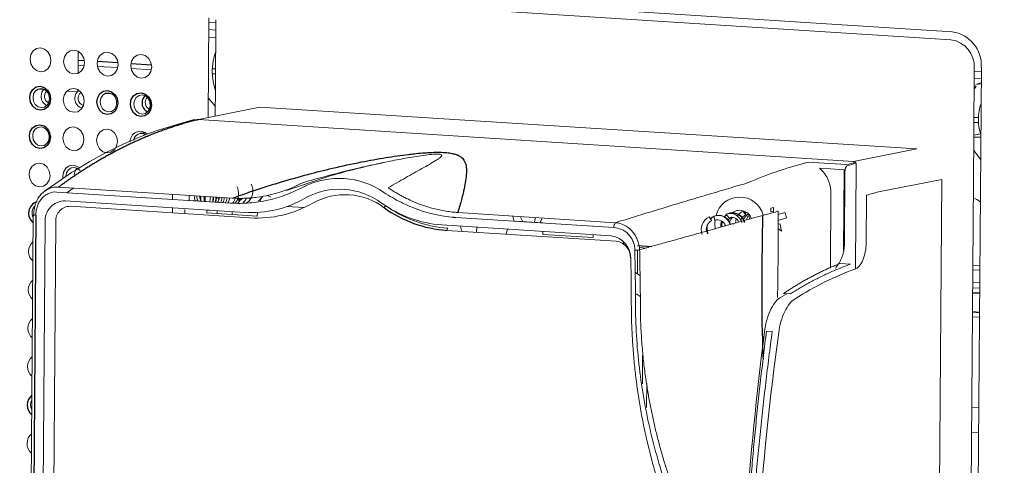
# Model space of a CAD drawing. Header units: millimetres. Extents: x -1472 to 1442, y -78 to 2620.
# Tile 74 of 102: x 598 to 700, y 970 to 1017. Entities that reach past the tile are written whole.
import ezdxf

# ---------------------------------------------------------------- set-up
doc = ezdxf.new("R2010")
doc.units = ezdxf.units.MM

msp = doc.modelspace()

# ---------------------------------------------------------------- linework, layer by layer
at = {"color": 144, "linetype": 'Continuous', "lineweight": 18}
for p, q in [((620.66, 1019.99), (694.72, 1015.26)), ((694.59, 1014.43), (620.77, 1019.14)), ((617.5, 1006.36), (617.58, 1016.7)), ((618.31, 1016.17), (617.58, 1016.22)), ((618.31, 1016.51), (618.26, 1009.55)), ((617.56, 1014.7), (618.3, 1014.65)), ((617.57, 1015.49), (618.31, 1015.44)), ((604, 1010.96), (604.02, 1013.24)), ((604.01, 1011.8), (604.64, 1011.76)), ((606.02, 1011.67), (608.13, 1011.54)), ((697.74, 1011.58), (696.84, 889.23)), ((609.5, 1011.45), (611.61, 1011.31)), ((617.93, 1010.91), (618.27, 1010.89)), ((696.95, 1004.53), (697, 1011.49)), ((697.74, 1011.1), (697, 1011.15)), ((618.26, 1009.55), (618.26, 1009.55)), ((696.99, 1009.63), (697.21, 1009.62)), ((697.21, 1009.62), (696.99, 1009.31)), ((697, 1010.42), (697.73, 1010.38)), ((697.73, 1009.86), (697.17, 1009.79)), ((599.83, 1009.31), (600.46, 1009.27)), ((602.84, 1009.11), (603.94, 1009.04)), ((603.99, 1009.09), (603.99, 1009.26)), ((606.8, 1008.86), (607.54, 1008.81)), ((618.26, 1009.47), (618.24, 1006.51)), ((622.87, 1007.46), (616.5, 1006.15)), ((618.25, 1007.53), (617.52, 1008.42)), ((691.05, 1003.11), (622.87, 1007.46)), ((684.47, 1001.81), (616.5, 1006.15)), ((696.96, 1005.87), (697.44, 1005.84)), ((696.1, 889.45), (696.95, 1004.45)), ((697.69, 1004.69), (696.95, 1004.53)), ((696.95, 1004.53), (696.95, 1004.53)), ((684.47, 1001.81), (691.05, 1003.11)), ((684.46, 1001.68), (684.46, 1001.56)), ((684.67, 1001.62), (684.67, 1001.73)), ((684.75, 1001.65), (684.67, 990.68)), ((683.52, 1000.95), (683.45, 992.54)), ((683.53, 993.34), (683.59, 1000.8)), ((693.64, 999.96), (687.08, 998.66)), ((692.91, 901.01), (693.64, 999.96)), ((619.83, 997.5), (601.8, 998.65)), ((601.99, 999.16), (620.02, 998.01)), ((613.82, 998.41), (613.82, 997.88)), ((615.53, 998.3), (615.52, 997.77)), ((622.13, 998.66), (622.11, 998.7)), ((623.68, 998.3), (624.01, 998.11)), ((682.07, 990.77), (682.13, 998.52)), ((683.57, 998.74), (683.5, 998.73)), ((685.82, 998.32), (685.78, 993.31)), ((602.66, 997.73), (621.3, 996.54)), ((615.96, 997.76), (617.38, 997.67)), ((617.17, 997.69), (617.09, 997.87)), ((617.38, 997.67), (617.38, 997.66)), ((618.61, 997.9), (618.65, 997.91)), ((618.63, 997.86), (618.61, 997.9)), ((620.7, 997.78), (620.56, 997.92)), ((620.76, 997.81), (620.62, 998.12)), ((620.91, 997.83), (620.8, 997.77)), ((621.12, 998.02), (620.91, 997.83)), ((621.79, 997.98), (621.88, 997.87)), ((599.36, 996.28), (598.75, 912.62)), ((599.42, 996.25), (599.42, 996.3)), ((621.84, 995.98), (603.19, 997.17)), ((613.81, 997.02), (613.81, 996.49)), ((615.09, 996.82), (615.08, 996.41)), ((617.38, 996.79), (617.37, 996.48)), ((617.37, 996.48), (622.6, 996.15)), ((618.43, 996.73), (618.43, 996.41)), ((619.98, 996.63), (619.98, 996.31)), ((622.6, 996.15), (622.61, 996.53)), ((625.68, 997.14), (627.46, 997.03)), ((637.25, 996.41), (637.37, 996.4)), ((643.41, 996.52), (659.79, 995.47)), ((670.3, 996.23), (670.25, 996.22)), ((671.52, 995.98), (671.25, 996.37)), ((671.91, 996.42), (672.02, 996.49)), ((672.05, 996.5), (672.09, 996.51)), ((672.09, 996.49), (672.09, 996.51)), ((672.09, 996.36), (672.09, 996.48)), ((673.28, 996.29), (673.02, 996.67)), ((673.28, 996.29), (673.27, 996.6)), ((673.28, 996.29), (673.57, 996.34)), ((673.57, 996.34), (673.6, 996.34)), ((673.57, 996.34), (673.57, 996.34)), ((675.91, 996.98), (676.16, 997.03)), ((675.91, 996.98), (675.91, 996.58)), ((676.16, 996.62), (675.91, 996.58)), ((676.16, 996.62), (676.16, 997.03)), ((676.66, 996.33), (677.35, 996.53)), ((599.98, 914.01), (600.58, 995.51)), ((601.7, 995.57), (601.1, 914.06)), ((641.74, 995.24), (659.33, 994.12)), ((659.6, 994.96), (643.22, 996.01)), ((649.46, 995.63), (652.24, 995.45)), ((652.24, 995.45), (652.24, 995.43)), ((669.75, 995.68), (669.49, 996.07)), ((670.04, 995.73), (670.03, 996.16)), ((671.67, 995.27), (671.72, 995.28)), ((671.81, 996.03), (671.81, 996.04)), ((671.96, 995.32), (672.01, 995.33)), ((673.05, 995.68), (673.06, 995.72)), ((673.14, 995.52), (673.19, 995.53)), ((676.66, 995.71), (677.55, 995.96)), ((676.66, 995.31), (676.85, 995.34)), ((659.86, 993.55), (642.27, 994.67)), ((643.83, 994.57), (643.69, 995.11)), ((645.37, 995.01), (645.36, 994.48)), ((648.58, 994.8), (648.43, 994.28)), ((652.24, 994.57), (652.23, 994.26)), ((652.23, 994.26), (657.46, 993.92)), ((657.46, 993.92), (657.46, 994.23)), ((657.47, 995.1), (657.47, 995.12)), ((657.47, 995.12), (659.6, 994.98)), ((670.79, 995.12), (670.84, 995.13)), ((671.08, 995.17), (671.13, 995.18)), ((676.65, 994.84), (677.02, 994.59)), ((660.62, 993.26), (660.62, 993.51)), ((661, 992.97), (661.03, 992.97)), ((661, 992.97), (661.03, 992.97)), ((662.05, 990.16), (662.07, 992.64)), ((662.25, 992.89), (662.98, 992.84)), ((684.17, 991.17), (683.1, 991.24)), ((696.85, 991.03), (697.59, 990.98)), ((696.85, 990.57), (697.59, 990.53)), ((696.84, 989.27), (697.58, 989.22)), ((676.83, 987.68), (677.55, 988.11)), ((677.22, 988.13), (677.92, 988.08)), ((696.83, 988.22), (697.57, 988.18)), ((696.83, 988.13), (697.57, 988.09)), ((696.84, 988.71), (697.57, 988.67)), ((696.82, 986.25), (697.55, 986.2)), ((696.82, 986.16), (697.55, 986.12)), ((696.81, 985.71), (697.55, 985.66)), ((676.04, 984.19), (675.44, 984.22)), ((662.56, 978.78), (662.58, 981.75)), ((663, 976.32), (663.02, 978.81)), ((696.75, 976.33), (697.48, 976.29)), ((696.73, 973.76), (697.46, 973.71))]:
    msp.add_line(p, q, dxfattribs=at)
at = {"color": 7, "linetype": 'Continuous', "lineweight": 25}
for p, q in [((604.02, 1012.33), (604.66, 1012.29)), ((606.01, 1012.21), (608.14, 1012.07)), ((609.5, 1011.98), (611.63, 1011.85)), ((617.94, 1011.45), (618.28, 1011.42)), ((618.17, 1009.4), (618.26, 1009.39)), ((696.97, 1006.4), (697.43, 1006.37)), ((611, 1004.8), (610.48, 1004.73)), ((696.95, 1004.37), (697.69, 1004.33)), ((599.62, 996.23), (599, 912.58)), ((671.77, 996.48), (671.72, 996.48)), ((673.15, 996.48), (673.27, 996.59)), ((662.07, 993.1), (663.54, 993))]:
    msp.add_line(p, q, dxfattribs=at)
at = {"color": 144, "linetype": 'Continuous', "lineweight": 18, "flags": 128}
for points in [[(601.19, 1012.28), (601.1, 1011.81), (600.86, 1011.42), (600.51, 1011.18), (600.09, 1011.11), (599.68, 1011.23), (599.33, 1011.52), (599.1, 1011.94), (599.02, 1012.42), (599.1, 1012.89), (599.34, 1013.27), (599.69, 1013.52), (600.11, 1013.59), (600.53, 1013.47), (600.88, 1013.17), (601.11, 1012.76), (601.19, 1012.28)], [(604.67, 1012.06), (604.59, 1011.59), (604.35, 1011.2), (603.99, 1010.95), (603.58, 1010.89), (603.16, 1011.01), (602.81, 1011.3), (602.58, 1011.71), (602.5, 1012.19), (602.59, 1012.66), (602.83, 1013.05), (603.18, 1013.3), (603.6, 1013.36), (604.01, 1013.24), (604.36, 1012.95), (604.59, 1012.54), (604.67, 1012.06)], [(608.16, 1011.83), (608.07, 1011.36), (607.83, 1010.98), (607.48, 1010.73), (607.06, 1010.66), (606.65, 1010.78), (606.3, 1011.08), (606.07, 1011.49), (605.99, 1011.97), (606.07, 1012.44), (606.31, 1012.83), (606.67, 1013.07), (607.08, 1013.14), (607.5, 1013.02), (607.85, 1012.73), (608.08, 1012.31), (608.16, 1011.83)], [(611.65, 1011.61), (611.56, 1011.14), (611.32, 1010.75), (610.97, 1010.51), (610.55, 1010.44), (610.14, 1010.56), (609.79, 1010.85), (609.55, 1011.27), (609.47, 1011.75), (609.56, 1012.22), (609.8, 1012.61), (610.15, 1012.85), (610.57, 1012.92), (610.98, 1012.8), (611.33, 1012.51), (611.57, 1012.09), (611.65, 1011.61)], [(697.17, 1009.79), (697.57, 1009.94), (697.73, 1009.99)], [(600.8, 1009.06), (600.53, 1009.28), (600.2, 1009.38), (599.87, 1009.32), (599.58, 1009.13), (599.39, 1008.82), (599.33, 1008.44), (599.39, 1008.06), (599.57, 1007.73), (599.85, 1007.49), (600.19, 1007.4), (600.52, 1007.45), (600.8, 1007.65), (600.99, 1007.96), (600.99, 1007.96)], [(604.64, 1008.08), (604.56, 1007.61), (604.32, 1007.22), (603.97, 1006.97), (603.55, 1006.91), (603.13, 1007.03), (602.78, 1007.32), (602.55, 1007.73), (602.47, 1008.21), (602.56, 1008.68), (602.8, 1009.07), (603.15, 1009.32), (603.57, 1009.38), (603.98, 1009.26), (604.33, 1008.97), (604.56, 1008.56), (604.64, 1008.08)], [(607.77, 1008.62), (607.5, 1008.84), (607.17, 1008.93), (606.84, 1008.88), (606.56, 1008.68), (606.37, 1008.37), (606.3, 1008), (606.36, 1007.62), (606.55, 1007.28), (606.83, 1007.05), (607.16, 1006.95), (607.49, 1007.01), (607.77, 1007.2), (607.96, 1007.51), (607.97, 1007.52)], [(611.26, 1008.39), (610.99, 1008.62), (610.66, 1008.71), (610.33, 1008.66), (610.04, 1008.46), (609.85, 1008.15), (609.78, 1007.78), (609.85, 1007.39), (610.03, 1007.06), (610.31, 1006.83), (610.64, 1006.73), (610.98, 1006.78), (611.26, 1006.98), (611.45, 1007.29), (611.45, 1007.29)], [(604.61, 1004.1), (604.53, 1003.63), (604.29, 1003.24), (603.94, 1002.99), (603.52, 1002.93), (603.11, 1003.05), (602.75, 1003.34), (602.52, 1003.76), (602.44, 1004.23), (602.53, 1004.7), (602.77, 1005.09), (603.12, 1005.34), (603.54, 1005.4), (603.95, 1005.28), (604.3, 1004.99), (604.54, 1004.58), (604.61, 1004.1)], [(600.77, 1005.08), (600.5, 1005.3), (600.17, 1005.4), (599.84, 1005.34), (599.56, 1005.15), (599.36, 1004.84), (599.3, 1004.46), (599.36, 1004.08), (599.54, 1003.75), (599.82, 1003.51), (600.16, 1003.42), (600.49, 1003.47), (600.77, 1003.67), (600.96, 1003.98), (600.96, 1003.98)], [(608.1, 1003.87), (608.01, 1003.4), (607.78, 1003.02), (607.42, 1002.77), (607.01, 1002.7), (606.59, 1002.82), (606.24, 1003.12), (606.01, 1003.53), (605.93, 1004.01), (606.02, 1004.48), (606.25, 1004.87), (606.61, 1005.11), (607.02, 1005.18), (607.44, 1005.06), (607.79, 1004.77), (608.02, 1004.35), (608.1, 1003.87)], [(610.78, 1004.49), (610.87, 1004.6), (610.92, 1004.65)], [(696.95, 1004.53), (697.62, 1004.67), (697.69, 1004.69)], [(696.94, 1002.98), (696.98, 1002.92), (697.67, 1002)], [(601.1, 1000.34), (601.01, 999.87), (600.77, 999.48), (600.42, 999.24), (600, 999.17), (599.59, 999.29), (599.24, 999.58), (599.01, 1000), (598.93, 1000.48), (599.01, 1000.95), (599.25, 1001.33), (599.61, 1001.58), (600.02, 1001.65), (600.44, 1001.53), (600.79, 1001.24), (601.02, 1000.82), (601.1, 1000.34)], [(602.43, 1000.04), (602.41, 1000.25), (602.5, 1000.72), (602.74, 1001.11), (603.09, 1001.36), (603.51, 1001.43), (603.92, 1001.3), (604.16, 1001.14)], [(679.76, 1001.73), (681.99, 1001.6), (683.75, 1001.49)], [(604.23, 1000.88), (603.96, 1001.1), (603.63, 1001.2), (603.29, 1001.14), (603.01, 1000.95), (602.82, 1000.64), (602.75, 1000.26), (602.75, 1000.26)], [(683.52, 1000.95), (682.07, 1001.04), (680.94, 1001.11)], [(616.43, 997.74), (616.34, 998.06), (616.33, 998.25)], [(616.74, 997.7), (616.74, 998.03), (616.7, 998.22)], [(617.08, 997.67), (617.08, 998.08), (617.06, 998.2)], [(617.71, 998.16), (617.72, 997.9), (617.68, 997.64)], [(618.63, 997.86), (618.51, 998.04), (618.48, 998.11)], [(619.79, 998.03), (619.69, 997.83), (619.66, 997.78)], [(620.76, 997.76), (620.53, 997.8), (620.51, 997.8)], [(620.78, 997.76), (620.75, 997.78), (620.58, 997.97)], [(620.85, 997.86), (620.93, 997.9), (621.07, 997.97)], [(599.62, 996.23), (599.54, 996.24), (599.47, 996.25), (599.42, 996.25), (599.38, 996.26), (599.37, 996.27), (599.37, 996.28), (599.38, 996.29), (599.42, 996.3)], [(617.54, 996.78), (617.47, 996.75), (617.38, 996.73)], [(617.56, 996.78), (617.52, 996.76), (617.38, 996.72)], [(617.66, 996.77), (617.52, 996.75), (617.38, 996.74)], [(672.43, 996.16), (672.45, 996.18), (672.53, 996.31)], [(672.93, 996.01), (672.99, 996.09), (673.28, 996.29)], [(649.29, 995.62), (649.2, 995.83), (649.12, 996.16)], [(649.91, 996.1), (649.95, 995.96), (650.16, 995.56)], [(651.49, 996), (651.41, 995.69), (651.32, 995.49)], [(651.91, 995.45), (652.13, 995.82), (652.17, 995.96)], [(669.62, 995.88), (669.81, 996.04), (670.03, 996.16)], [(670.12, 995.76), (670.09, 995.34), (670.12, 994.85)], [(671.46, 995.76), (671.52, 995.83), (671.81, 996.03)], [(672.23, 995.44), (672.25, 995.67), (672.3, 995.87)], [(672.78, 995.73), (672.8, 995.77), (672.9, 995.97)], [(673.66, 995.85), (673.67, 995.91), (673.75, 996.17)], [(662.32, 989.99), (661.9, 990.28), (661.78, 990.39)]]:
    msp.add_lwpolyline(points, dxfattribs=at)
at = {"color": 7, "linetype": 'Continuous', "lineweight": 25, "flags": 128}
for points in [[(601.16, 1008.3), (601.07, 1007.83), (600.83, 1007.44), (600.48, 1007.2), (600.06, 1007.13), (599.65, 1007.25), (599.3, 1007.54), (599.07, 1007.96), (598.99, 1008.44), (599.07, 1008.91), (599.31, 1009.29), (599.67, 1009.54), (600.08, 1009.61), (600.5, 1009.49), (600.85, 1009.19), (601.08, 1008.78), (601.16, 1008.3)], [(608.13, 1007.85), (608.04, 1007.38), (607.81, 1007), (607.45, 1006.75), (607.04, 1006.68), (606.62, 1006.8), (606.27, 1007.1), (606.04, 1007.51), (605.96, 1007.99), (606.04, 1008.46), (606.28, 1008.85), (606.64, 1009.09), (607.05, 1009.16), (607.47, 1009.04), (607.82, 1008.75), (608.05, 1008.33), (608.13, 1007.85)], [(611.62, 1007.63), (611.53, 1007.16), (611.29, 1006.78), (610.94, 1006.53), (610.52, 1006.46), (610.11, 1006.58), (609.76, 1006.87), (609.52, 1007.29), (609.44, 1007.77), (609.53, 1008.24), (609.77, 1008.63), (610.12, 1008.87), (610.54, 1008.94), (610.95, 1008.82), (611.3, 1008.53), (611.54, 1008.11), (611.62, 1007.63)], [(601.13, 1004.32), (601.04, 1003.85), (600.8, 1003.46), (600.45, 1003.22), (600.03, 1003.15), (599.62, 1003.27), (599.27, 1003.56), (599.04, 1003.98), (598.96, 1004.46), (599.04, 1004.93), (599.28, 1005.31), (599.64, 1005.56), (600.05, 1005.63), (600.47, 1005.51), (600.82, 1005.22), (601.05, 1004.8), (601.13, 1004.32)], [(671.08, 996.08), (671.13, 996.13), (671.31, 996.29)]]:
    msp.add_lwpolyline(points, dxfattribs=at)
at = {"color": 144, "linetype": 'Continuous', "lineweight": 18}
for centre, radius, start, end in [((694.23, 1011.78), 3.51, 356.7935, 82.0875), ((694.2, 1011.65), 2.81, 356.7964, 82.0846), ((624.11, 1011.12), 6.18, 160.28, 198.8738), ((621.52, 1009.45), 3.25, 178.2029, 179.5774), ((601.13, 1008.61), 0.946, 132.3206, 181.2143), ((601.19, 1008.54), 1.01, 177.6662, 245.2164), ((601.28, 1008.57), 0.762, 134.9987, 243.6903), ((604.6, 1008.39), 0.922, 121.2647, 181.6655), ((604.75, 1008.35), 0.747, 124.9042, 255.4332), ((604.66, 1008.31), 0.982, 177.0808, 256.6878), ((611.74, 1007.91), 0.762, 134.9987, 243.6903), ((702.46, 1006.17), 5.03, 160.6395, 198.5144), ((610.46, 1003.9), 1.04, 46.8855, 182.1136), ((610.59, 1003.9), 0.82, 57.5988, 170.9701), ((693.69, 1004.48), 3.27, 359.5774, 0.9482), ((604.56, 1000.42), 0.946, 132.3206, 181.2143), ((620.63, 998.74), 1.51, 306.0559, 28.9599), ((631.1, 991.88), 8.18, 55.4144, 117.2853), ((617.74, 998.25), 1.67, 179.7101, 198.2388), ((619.1, 998.48), 1.56, 321.8389, 28.2241), ((631.14, 991.62), 7.32, 53.3563, 119.3435), ((631.71, 991.57), 6.8, 53.3563, 119.3435), ((600.29, 996.48), 1.06, 133.7032, 208.5595), ((602.66, 995.65), 2.08, 89.9641, 183.8467), ((617.78, 998.26), 1.16, 181.6627, 206.9919), ((616.07, 997.97), 1.14, 345.0287, 11.3229), ((616.4, 998.02), 1.61, 345.6813, 4.3992), ((616.45, 998.02), 1.61, 345.2541, 3.9981), ((616.71, 998.07), 1.6, 343.0934, 1.99), ((616.76, 998.07), 1.6, 342.6559, 1.5876), ((617.66, 998.2), 1.03, 323.5814, 354.5145), ((617.4, 998.16), 1.54, 337.0451, 356.9133), ((617.66, 998.2), 1.52, 334.6677, 354.8647), ((617.97, 998.25), 1.51, 331.7081, 352.3724), ((618.29, 998.29), 1.49, 328.6104, 349.834), ((618.94, 998.36), 1.41, 321.8154, 345.6289), ((619.55, 998.45), 1.39, 318.4079, 341.5635), ((619.6, 998.46), 1.39, 318.9703, 341.2111), ((620.25, 998.52), 1.32, 313.2687, 337.409), ((622.01, 1007.62), 11.1, 266.3485, 299.9675), ((622.58, 1007.55), 11.6, 266.3485, 299.9675), ((622, 998.79), 1.27, 302.829, 331.829), ((612.21, 1003.63), 12.2, 330.8145, 333.5436), ((642.61, 1007.34), 12.13, 234.2371, 265.8943), ((672.66, 995.61), 2.52, 14.6892, 166.0736), ((603.19, 995.67), 1.5, 89.9641, 183.8467), ((636.12, 996.87), 0.391, 119.112, 155.4435), ((643.26, 1007.33), 12.47, 235.9248, 265.9226), ((670.43, 994.94), 1.28, 14.7495, 108.27), ((670.46, 994.93), 1.31, 15.2422, 96.7745), ((671.97, 995.3), 1.21, 123.6286, 138.7354), ((671.65, 995.15), 1.28, 14.7495, 108.27), ((671.89, 995.19), 1.29, 14.9728, 102.8532), ((671.94, 995.2), 1.29, 14.9207, 104.082), ((672.66, 995.41), 1.34, 21.9362, 129.9403), ((673.47, 995.57), 1.19, 112.4207, 140.3179), ((673.94, 995.5), 0.912, 113.8509, 161.9656), ((674.28, 995.53), 0.955, 129.4149, 166.0735), ((672.15, 994.42), 5.61, 19.0038, 22.0591), ((672.19, 994.43), 5.56, 15.9313, 19.0044), ((660.26, 995.01), 0.664, 135.6916, 184.2394), ((670.13, 994.77), 1.45, 116.2762, 201.8776), ((670.19, 994.78), 0.996, 115.8809, 190.9645), ((670.88, 994.86), 1.64, 166.5053, 199.1416), ((670.92, 994.87), 1.64, 163.3212, 199.1815), ((670.53, 995.07), 1.19, 115.0302, 138.8292), ((670.33, 994.88), 0.895, 17.2404, 108.4001), ((672.3, 995.12), 1.6, 160.7543, 183.6125), ((671.8, 995.15), 0.877, 26.3486, 108.8826), ((672.49, 995.24), 0.932, 123.3849, 161.8173), ((668.03, 992.88), 9.15, 10.7734, 15.5939), ((642.49, 994.71), 0.215, 121.7152, 188.7541), ((600.18, 992.48), 1.32, 129.277, 229.8769), ((659.01, 991.77), 2.36, 357.8964, 82.1688), ((659.63, 991.87), 1.7, 358.0799, 82.183), ((661.93, 998), 5.37, 268.4333, 273.7596), ((600.15, 988.5), 1.32, 129.277, 229.8769), ((661.16, 986.45), 1.8, 47.7785, 67.6533), ((600.12, 984.52), 1.32, 129.277, 229.8769), ((600.09, 980.54), 1.32, 129.277, 229.8769), ((600.19, 976.59), 1.11, 151.6239, 207.53), ((600.03, 972.58), 1.32, 129.277, 229.8769)]:
    msp.add_arc(centre, radius, start, end, dxfattribs=at)
at = {"color": 7, "linetype": 'Continuous', "lineweight": 25}
for centre, radius, start, end in [((611.59, 1007.94), 0.946, 132.6443, 181.2011), ((611.65, 1007.88), 1.01, 177.6401, 245.7438), ((600.13, 996.45), 1.26, 109.0575, 232.4461), ((643.18, 1007.32), 12.68, 234.2371, 265.8943), ((672.36, 995.12), 1.6, 162.0985, 183.4201), ((600.06, 976.56), 1.32, 129.277, 229.8769)]:
    msp.add_arc(centre, radius, start, end, dxfattribs=at)
for points, knots in [([(565.81, 614.81), (564.68, 612.23), (562.52, 607.33), (559.93, 600.06), (557.9, 593.41), (556.35, 587.43), (555.19, 582.16), (554.33, 577.64), (553.73, 574), (553.33, 571.19), (553.05, 569.14), (552.87, 567.67), (552.75, 566.58), (552.64, 565.65), (552.53, 564.59), (552.41, 563.38), (552.21, 561.22), (551.95, 557.86), (551.68, 553.25), (551.51, 547.99), (551.47, 542.17), (551.59, 535.85), (552, 527.21), (552.95, 516.29), (554.75, 502.99), (557.24, 489.27), (560.43, 475.13), (564.33, 460.61), (568.93, 445.76), (573.87, 431.62), (578.84, 418.71), (583.49, 407.48), (587.91, 397.41), (592.02, 388.53), (595.74, 380.82), (598.66, 374.96), (600.75, 370.87), (602.01, 368.43), (603, 366.52), (604.03, 364.58), (605.35, 362.07), (607.09, 358.84), (609.24, 354.89), (611.84, 350.23), (614.92, 344.8), (618.51, 338.62), (622.62, 331.72), (627.12, 324.4), (631.84, 316.94), (636.62, 309.59), (641.45, 302.38), (648.46, 292.16), (657.76, 279.22), (669.44, 263.9), (679.15, 251.88), (686.6, 243.04), (691.55, 237.31), (695.97, 232.32), (699.8, 228.07), (703.3, 224.27), (706.54, 220.79), (709.8, 217.36), (713.2, 213.83), (717.05, 209.9), (722.04, 204.92), (728.32, 198.84), (736.04, 191.63), (744.65, 183.94), (754.12, 175.92), (764.39, 167.73), (775.52, 159.45), (787.51, 151.26), (800.34, 143.33), (814.01, 135.9), (826.98, 129.92), (838.87, 125.38), (849.28, 122.15), (859.51, 119.73), (869.53, 118.14), (878.81, 117.44), (887.33, 117.48), (895.11, 118.12), (902.67, 119.36), (910, 121.19), (917.05, 123.6), (924.12, 126.71), (930.94, 130.47), (937.3, 134.73), (942.76, 139.01), (947.42, 143.15), (951.35, 147.02), (954.72, 150.64), (957.85, 154.26), (961.03, 158.2), (964.41, 162.71), (968.12, 168.1), (972.15, 174.48), (976.46, 182), (980.87, 190.52), (985.36, 200.15), (989.51, 210.09), (993.33, 220.18), (996.73, 230.02), (999.92, 240.08), (1002.83, 250.1), (1006.01, 261.93), (1009.29, 275.42), (1012.56, 290.41), (1015.37, 304.77), (1017.51, 316.83), (1019.14, 326.67), (1020.35, 334.41), (1021.44, 341.75), (1022.4, 348.55), (1023.21, 354.5), (1023.86, 359.44), (1024.35, 363.33), (1024.75, 366.5), (1025.07, 369.13), (1025.36, 371.58), (1025.64, 373.94), (1025.92, 376.35), (1026.2, 378.81), (1026.49, 381.35), (1026.87, 384.87), (1027.38, 389.52), (1027.99, 395.48), (1028.73, 402.9), (1029.58, 411.98), (1030.54, 422.93), (1031.51, 435.07), (1032.42, 447.45), (1033.26, 459.94), (1034.02, 472.42), (1034.75, 485.78), (1035.44, 500.03), (1036.09, 515.11), (1036.67, 531.03), (1037.19, 547.79), (1037.63, 565.51), (1038.01, 584.37), (1038.3, 604.35), (1038.49, 625.52), (1038.56, 647.76), (1038.51, 671.11), (1038.34, 695.57), (1038.04, 720.65), (1037.61, 746.31), (1037.06, 772.51), (1036.38, 799.74), (1035.56, 828), (1034.59, 857.3), (1033.49, 887.62), (1032.25, 918.89), (1030.88, 950.73), (1029.42, 982.72), (1027.73, 1017.75), (1025.8, 1055.68), (1023.62, 1096.4), (1021.3, 1138.31), (1018.83, 1181.3), (1016.25, 1225.24), (1013.68, 1268.21), (1011.14, 1310.17), (1008.65, 1351.06), (1006.29, 1390.11), (1004.05, 1427.32), (1001.94, 1462.72), (999.94, 1497.05), (998.04, 1530.28), (996.25, 1562.55), (994.57, 1593.82), (993.02, 1624.09), (991.59, 1653.22), (990.29, 1681.21), (989.12, 1708.07), (988.09, 1733.81), (987.18, 1758.44), (986.4, 1782.32), (985.73, 1805.44), (985.18, 1827.77), (984.76, 1848.97), (984.46, 1869.1), (984.28, 1888.52), (984.19, 1910.84), (984.3, 1936.37), (984.75, 1965.03), (985.58, 1993.44), (986.56, 2014.53), (987.38, 2028.42), (987.82, 2035.29), (988.3, 2042.09), (988.81, 2048.83), (989.36, 2055.35), (989.9, 2061.38), (990.41, 2066.72), (990.87, 2071.26), (991.28, 2075.02), (991.57, 2077.62), (991.76, 2079.32), (991.92, 2080.66), (992.15, 2082.62), (992.51, 2085.6), (993.15, 2090.64), (994.09, 2097.53), (995.39, 2106.01), (996.92, 2114.92), (998.73, 2124.09), (1000.8, 2133.08), (1003.06, 2141.48), (1005.41, 2149), (1007.82, 2155.66), (1010.28, 2161.57), (1012.96, 2167.21), (1015.91, 2172.6), (1019.18, 2177.67), (1021.97, 2181.48), (1023.71, 2183.45), (1024.32, 2184.14)], [0, 0, 0, 0, 0.003436, 0.006534, 0.0093, 0.01174, 0.013858, 0.015655, 0.017132, 0.018161, 0.018945, 0.019543, 0.019872, 0.020222, 0.020634, 0.021109, 0.021647, 0.023162, 0.025027, 0.026991, 0.029239, 0.031704, 0.034214, 0.039066, 0.04407, 0.049232, 0.05456, 0.060056, 0.065723, 0.07153, 0.076326, 0.080705, 0.084657, 0.088171, 0.091239, 0.093857, 0.095198, 0.096173, 0.096795, 0.097509, 0.098533, 0.09984, 0.101447, 0.103355, 0.105564, 0.108129, 0.111008, 0.114157, 0.117314, 0.120436, 0.123521, 0.126568, 0.133647, 0.140489, 0.147081, 0.150074, 0.152773, 0.155132, 0.157157, 0.158851, 0.160626, 0.162201, 0.163877, 0.165829, 0.168052, 0.171362, 0.175109, 0.17926, 0.183624, 0.188278, 0.193193, 0.198339, 0.203682, 0.209192, 0.214839, 0.218834, 0.222696, 0.226413, 0.230001, 0.233474, 0.236293, 0.239056, 0.241771, 0.244446, 0.247089, 0.249702, 0.252676, 0.255397, 0.257868, 0.260089, 0.262056, 0.263761, 0.265367, 0.267166, 0.269172, 0.271396, 0.274162, 0.277237, 0.280648, 0.284422, 0.288588, 0.292159, 0.295941, 0.299707, 0.303427, 0.307091, 0.312775, 0.318246, 0.323461, 0.328383, 0.331309, 0.334098, 0.336741, 0.339227, 0.341414, 0.343147, 0.344542, 0.345594, 0.346546, 0.347373, 0.348217, 0.349079, 0.349957, 0.350857, 0.351811, 0.353723, 0.355847, 0.358189, 0.361674, 0.365572, 0.369895, 0.374658, 0.378797, 0.383236, 0.387983, 0.393048, 0.398439, 0.404059, 0.410011, 0.416301, 0.422939, 0.430063, 0.437563, 0.445446, 0.453717, 0.462384, 0.47145, 0.48037, 0.489651, 0.499297, 0.509308, 0.519685, 0.530426, 0.541529, 0.552912, 0.564258, 0.575522, 0.590131, 0.604557, 0.618776, 0.634659, 0.650223, 0.665445, 0.680304, 0.694781, 0.708862, 0.721762, 0.734288, 0.746434, 0.758193, 0.769562, 0.780671, 0.791377, 0.801678, 0.811577, 0.821076, 0.830178, 0.838889, 0.847213, 0.855526, 0.86343, 0.870934, 0.878047, 0.884824, 0.891591, 0.901804, 0.912032, 0.922202, 0.932234, 0.934725, 0.9372, 0.939659, 0.942099, 0.94452, 0.946755, 0.948684, 0.950358, 0.951733, 0.952818, 0.953231, 0.953605, 0.954291, 0.955398, 0.956914, 0.959883, 0.963077, 0.966469, 0.970036, 0.973705, 0.977151, 0.980351, 0.983339, 0.986146, 0.988816, 0.99202, 0.995214, 0.998336, 1, 1, 1, 1]), ([(611.22, 1008.4), (611.23, 1008.4), (611.32, 1008.31), (611.43, 1008.07), (611.49, 1007.81), (611.49, 1007.68), (611.49, 1007.65)], [0, 0, 0, 0, 0.039263, 0.496892, 0.921711, 1, 1, 1, 1]), ([(611.49, 1007.65), (611.49, 1007.57), (611.48, 1007.44), (611.43, 1007.34), (611.42, 1007.31)], [0, 0, 0, 0, 0.705739, 1, 1, 1, 1]), ([(616.5, 1006.15), (616.32, 1006.1), (615.97, 1006.02), (615.45, 1005.88), (614.93, 1005.74), (614.42, 1005.58), (613.92, 1005.43), (613.43, 1005.26), (612.94, 1005.09), (612.46, 1004.92), (611.98, 1004.74), (611.51, 1004.55), (611.05, 1004.36), (610.6, 1004.17), (610.15, 1003.97), (609.71, 1003.77), (609.27, 1003.56), (608.84, 1003.35), (608.42, 1003.14), (608.01, 1002.93), (607.6, 1002.71), (607.2, 1002.5), (606.8, 1002.28), (606.42, 1002.06), (606.04, 1001.84), (605.66, 1001.61), (605.29, 1001.39), (604.93, 1001.16), (604.58, 1000.94), (604.23, 1000.72), (603.89, 1000.49), (603.56, 1000.27), (603.23, 1000.05), (602.91, 999.82), (602.6, 999.6), (602.29, 999.38), (602.09, 999.23), (601.99, 999.16)], [0, 0, 0, 0, 0.036055, 0.071669, 0.106843, 0.141577, 0.175871, 0.209725, 0.243138, 0.276111, 0.308644, 0.340737, 0.37239, 0.403602, 0.434375, 0.464707, 0.494599, 0.524051, 0.553062, 0.581634, 0.609765, 0.637456, 0.664707, 0.691518, 0.717888, 0.743819, 0.769309, 0.794359, 0.818968, 0.843138, 0.866867, 0.890157, 0.913006, 0.935415, 0.957383, 0.978912, 1, 1, 1, 1]), ([(600.73, 1005.09), (600.74, 1005.08), (600.83, 1005), (600.94, 1004.76), (601, 1004.5), (601, 1004.36), (601, 1004.34)], [0, 0, 0, 0, 0.039263, 0.496892, 0.921711, 1, 1, 1, 1]), ([(601, 1004.34), (601, 1004.25), (600.99, 1004.13), (600.95, 1004.02), (600.93, 1003.99)], [0, 0, 0, 0, 0.705739, 1, 1, 1, 1]), ([(620.02, 998.01), (620.31, 998.11), (620.87, 998.32), (621.73, 998.62), (622.58, 998.9), (623.43, 999.18), (624.28, 999.45), (625.75, 999.89), (627.78, 1000.47), (630.53, 1001.16), (633.21, 1001.74), (635.46, 1002.15), (637.1, 1002.4), (638.09, 1002.53), (638.97, 1002.63), (639.71, 1002.7), (640.52, 1002.75), (641.32, 1002.78), (642.09, 1002.76), (642.72, 1002.68), (643.16, 1002.57), (643.48, 1002.45), (643.72, 1002.3), (643.91, 1002.14), (644.07, 1001.93), (644.24, 1001.58), (644.33, 1001.01), (644.29, 1000.26), (644.16, 999.41), (643.99, 998.62), (643.8, 997.88), (643.62, 997.22), (643.48, 996.75), (643.41, 996.52)], [0, 0, 0, 0, 0.0212916, 0.0424125, 0.0633634, 0.0841449, 0.1047577, 0.1252024, 0.1904639, 0.250395, 0.319297, 0.3755922, 0.400588, 0.4255054, 0.4379768, 0.4548258, 0.4694426, 0.485239, 0.5009915, 0.5167551, 0.5325018, 0.5471005, 0.5639009, 0.5806517, 0.5995744, 0.6264143, 0.6824851, 0.7508828, 0.8104827, 0.8753139, 0.9162066, 0.957767, 1, 1, 1, 1]), ([(675.13, 981.32), (675.11, 981.69), (674.9, 986.63), (674.99, 991.62), (675.07, 996.23)], [0, 0, 0, 0, 0.073787, 1, 1, 1, 1])]:
    msp.add_open_spline(points, degree=3, knots=knots, dxfattribs=at)
at = {"color": 144, "linetype": 'Continuous', "lineweight": 18}
for points, knots in [([(600.76, 1009.07), (600.77, 1009.06), (600.86, 1008.98), (600.97, 1008.74), (601.03, 1008.48), (601.03, 1008.34), (601.03, 1008.32)], [0, 0, 0, 0, 0.039263, 0.496892, 0.921711, 1, 1, 1, 1]), ([(607.73, 1008.62), (607.74, 1008.62), (607.83, 1008.54), (607.94, 1008.29), (608, 1008.04), (608, 1007.9), (608, 1007.88)], [0, 0, 0, 0, 0.039263, 0.496892, 0.921711, 1, 1, 1, 1]), ([(601.03, 1008.32), (601.03, 1008.23), (601.02, 1008.11), (600.97, 1008), (600.96, 1007.97)], [0, 0, 0, 0, 0.705739, 1, 1, 1, 1]), ([(608, 1007.88), (608, 1007.79), (608, 1007.66), (607.95, 1007.56), (607.93, 1007.53)], [0, 0, 0, 0, 0.705739, 1, 1, 1, 1]), ([(615.81, 1006.08), (614.26, 1005.65), (611.31, 1004.83), (607.15, 1002.92), (603.61, 1000.91), (601.47, 999.38), (600.53, 998.72)], [0, 0, 0, 0, 0.303674, 0.575246, 0.814724, 1, 1, 1, 1]), ([(615.71, 1006.04), (615.79, 1006.07), (616.05, 1006.16), (616.31, 1006.15), (616.5, 1006.15)], [0, 0, 0, 0, 0.3192, 1, 1, 1, 1]), ([(627.39, 999.65), (628.54, 999.97), (629.69, 1000.28), (632.02, 1000.88), (633.2, 1001.16), (634.98, 1001.55), (635.57, 1001.68), (636.77, 1001.92), (637.37, 1002.04), (638.28, 1002.2), (638.59, 1002.26), (639.19, 1002.36), (639.5, 1002.4), (640.1, 1002.49), (640.41, 1002.53), (640.84, 1002.56), (640.98, 1002.57), (641.24, 1002.58), (641.35, 1002.58), (641.53, 1002.57), (641.6, 1002.56), (641.7, 1002.52), (641.72, 1002.5), (641.74, 1002.45), (641.74, 1002.43), (641.72, 1002.37), (641.7, 1002.34), (641.62, 1002.26), (641.55, 1002.19), (641.37, 1002.07), (641.27, 1002), (640.96, 1001.8), (640.72, 1001.66), (640.22, 1001.37), (639.95, 1001.22), (639.14, 1000.77), (638.57, 1000.45), (637.4, 999.79), (636.8, 999.44), (636.19, 999.08)], [0, 0, 0, 0, 0.125, 0.125, 0.25, 0.25, 0.3125, 0.3125, 0.375, 0.375, 0.40625, 0.40625, 0.4375, 0.4375, 0.46875, 0.46875, 0.484375, 0.484375, 0.5, 0.5, 0.515625, 0.515625, 0.53125, 0.53125, 0.546875, 0.546875, 0.5625, 0.5625, 0.59375, 0.59375, 0.625, 0.625, 0.6875, 0.6875, 0.75, 0.75, 0.875, 0.875, 1, 1, 1, 1]), ([(625.65, 998.79), (627.28, 999.37), (630.58, 1000.55), (634.06, 1001.33), (635.82, 1001.73)], [0, 0, 0, 0, 0.493818, 1, 1, 1, 1]), ([(683.59, 1000.8), (683.59, 1000.82), (683.59, 1000.87), (683.6, 1000.93), (683.61, 1001), (683.63, 1001.08), (683.65, 1001.17), (683.69, 1001.24), (683.73, 1001.29), (683.77, 1001.34), (683.8, 1001.35), (683.81, 1001.36)], [0, 0, 0, 0, 0.0830498, 0.1661749, 0.2505532, 0.3744133, 0.4999413, 0.6231578, 0.7496454, 0.8747632, 1, 1, 1, 1]), ([(680.94, 1001.11), (680.98, 1001.08), (681.05, 1001.02), (681.15, 1000.92), (681.25, 1000.82), (681.35, 1000.71), (681.49, 1000.55), (681.65, 1000.3), (681.83, 999.98), (681.96, 999.63), (682.05, 999.31), (682.1, 999.02), (682.13, 998.77), (682.13, 998.61), (682.13, 998.52)], [0, 0, 0, 0, 0.05011, 0.100047, 0.149937, 0.199905, 0.250076, 0.374866, 0.499856, 0.62429, 0.748931, 0.832666, 0.91616, 1, 1, 1, 1]), ([(620.02, 998.01), (620.13, 998.01), (620.37, 997.99), (620.73, 997.99), (621.12, 997.99), (621.52, 998.01), (622.03, 998.04), (622.8, 998.13), (623.77, 998.3), (624.77, 998.57), (625.59, 998.84), (626.26, 999.11), (626.85, 999.37), (627.21, 999.56), (627.39, 999.65)], [0, 0, 0, 0, 0.045093, 0.092734, 0.14285, 0.195359, 0.250172, 0.343328, 0.500426, 0.641105, 0.75033, 0.839506, 0.922636, 1, 1, 1, 1]), ([(659.79, 995.47), (660.08, 995.57), (660.51, 995.7), (661.09, 995.88), (661.96, 996.15), (663.26, 996.54), (664.94, 997.05), (666.41, 997.5), (667.66, 997.88), (668.72, 998.19), (669.77, 998.5), (670.79, 998.8), (671.79, 999.1), (672.44, 999.29), (672.77, 999.38)], [0, 0, 0, 0, 0.062527, 0.093791, 0.125053, 0.250041, 0.375205, 0.500066, 0.583469, 0.666788, 0.750062, 0.83333, 0.91663, 1, 1, 1, 1]), ([(599.42, 996.3), (599.42, 996.35), (599.42, 996.46), (599.43, 996.65), (599.46, 996.91), (599.52, 997.18), (599.63, 997.55), (599.82, 997.96), (600.14, 998.41), (600.53, 998.75), (600.91, 998.97), (601.22, 999.08), (601.48, 999.14), (601.73, 999.17), (601.9, 999.16), (601.99, 999.16)], [0, 0, 0, 0, 0.02906, 0.07046, 0.124934, 0.195473, 0.25014, 0.383072, 0.499759, 0.627689, 0.749291, 0.812292, 0.875303, 0.937983, 1, 1, 1, 1]), ([(601.8, 998.65), (601.51, 998.67), (601.22, 998.62), (600.83, 998.45), (600.7, 998.37), (600.46, 998.2), (600.35, 998.1), (600.15, 997.87), (600.06, 997.75), (599.9, 997.48), (599.84, 997.34), (599.73, 997.04), (599.69, 996.88), (599.63, 996.56), (599.62, 996.4), (599.62, 996.23)], [0, 0, 0, 0, 0.25, 0.25, 0.375, 0.375, 0.5, 0.5, 0.625, 0.625, 0.75, 0.75, 0.875, 0.875, 1, 1, 1, 1]), ([(602.83, 998.58), (603.02, 998.72), (603.27, 998.9), (603.52, 999.03), (603.57, 999.06)], [0, 0, 0, 0, 0.785815, 1, 1, 1, 1]), ([(627.35, 999.15), (626.18, 998.54), (624.97, 998.09), (623.08, 997.67), (622.44, 997.57), (621.14, 997.46), (620.49, 997.46), (619.83, 997.5)], [0, 0, 0, 0, 0.5, 0.5, 0.75, 0.75, 1, 1, 1, 1]), ([(643.22, 996.01), (641.91, 996.09), (640.63, 996.36), (638.75, 997.02), (638.13, 997.28), (636.91, 997.89), (636.32, 998.23), (635.74, 998.61)], [0, 0, 0, 0, 0.5, 0.5, 0.75, 0.75, 1, 1, 1, 1]), ([(636.19, 999.08), (636.29, 999.02), (636.5, 998.88), (636.82, 998.68), (637.16, 998.48), (637.52, 998.28), (638.03, 998.01), (638.74, 997.67), (639.73, 997.28), (640.69, 996.98), (641.53, 996.78), (642.19, 996.66), (642.82, 996.57), (643.22, 996.54), (643.41, 996.52)], [0, 0, 0, 0, 0.045916, 0.093833, 0.143809, 0.195903, 0.250172, 0.360222, 0.500379, 0.660798, 0.750336, 0.840432, 0.92378, 1, 1, 1, 1]), ([(697.64, 997.59), (697.63, 997.6), (697.43, 997.82), (697.16, 997.92), (696.91, 998)], [0, 0, 0, 0, 0.063703, 1, 1, 1, 1]), ([(675.07, 996.23), (674.88, 996.18), (674.51, 996.08), (673.94, 995.92), (673.36, 995.76), (672.77, 995.59), (672.16, 995.42), (671.55, 995.25), (670.92, 995.07), (670.28, 994.89), (669.63, 994.71), (668.67, 994.44), (667.36, 994.08), (665.81, 993.64), (664.46, 993.27), (663.56, 993.02), (663.02, 992.87), (662.67, 992.76), (662.43, 992.69), (662.28, 992.65)], [0, 0, 0, 0, 0.048181, 0.09674, 0.145687, 0.195028, 0.244772, 0.29493, 0.34551, 0.396522, 0.447978, 0.499888, 0.623934, 0.749913, 0.84992, 0.924954, 0.946396, 0.967838, 1, 1, 1, 1]), ([(676.67, 996.67), (676.62, 996.66), (676.52, 996.62), (676.35, 996.57), (676.15, 996.51), (675.93, 996.45), (675.68, 996.38), (675.39, 996.31), (675.18, 996.26), (675.07, 996.23)], [0, 0, 0, 0, 0.10668, 0.225497, 0.356443, 0.499478, 0.654518, 0.821426, 1, 1, 1, 1]), ([(676.67, 996.67), (676.66, 994.06), (676.65, 991.07), (676.6, 988.08), (676.59, 987.71)], [0, 0, 0, 0, 0.876349, 1, 1, 1, 1]), ([(643.12, 995.97), (643.1, 995.98), (643.05, 996.01), (642.98, 996.03), (642.9, 996.04), (642.85, 996.05), (642.83, 996.05)], [0, 0, 0, 0, 0.250892, 0.499909, 0.748971, 1, 1, 1, 1]), ([(662.28, 992.65), (662.26, 993.02), (662.18, 993.39), (661.97, 993.9), (661.89, 994.06), (661.69, 994.36), (661.58, 994.5), (661.23, 994.89), (660.96, 995.08), (660.38, 995.37), (660.09, 995.45), (659.79, 995.47)], [0, 0, 0, 0, 0.25, 0.25, 0.375, 0.375, 0.5, 0.5, 0.75, 0.75, 1, 1, 1, 1]), ([(661.78, 992.64), (661.78, 992.79), (661.76, 992.95), (661.7, 993.25), (661.65, 993.4), (661.47, 993.83), (661.3, 994.08), (660.89, 994.5), (660.65, 994.66), (660.14, 994.88), (659.87, 994.94), (659.6, 994.96)], [0, 0, 0, 0, 0.125, 0.125, 0.25, 0.25, 0.5, 0.5, 0.75, 0.75, 1, 1, 1, 1]), ([(682.58, 990.74), (682.64, 990.81), (682.76, 990.96), (682.93, 991.2), (683.1, 991.48), (683.24, 991.79), (683.36, 992.14), (683.45, 992.48), (683.5, 992.79), (683.53, 993.07), (683.53, 993.25), (683.53, 993.34)], [0, 0, 0, 0, 0.125428, 0.250775, 0.380125, 0.499956, 0.626578, 0.749885, 0.834069, 0.916973, 1, 1, 1, 1]), ([(685.78, 993.31), (685.78, 993.04), (685.76, 992.73), (685.64, 992.14), (685.56, 991.84), (685.33, 991.33), (685.2, 991.12), (684.91, 990.8), (684.77, 990.7), (684.62, 990.65)], [0, 0, 0, 0, 0.25, 0.25, 0.5, 0.5, 0.75, 0.75, 1, 1, 1, 1]), ([(665.79, 966.18), (664.97, 968.28), (664.28, 970.41), (663.16, 974.73), (662.73, 976.92), (662.26, 980.26), (662.13, 981.38), (661.95, 983.63), (661.89, 984.76), (661.85, 986.45), (661.85, 987.01), (661.85, 988.14), (661.84, 988.7), (661.82, 990.39), (661.8, 991.51), (661.78, 992.64)], [0, 0, 0, 0, 0.25, 0.25, 0.5, 0.5, 0.625, 0.625, 0.75, 0.75, 0.8125, 0.8125, 0.875, 0.875, 1, 1, 1, 1]), ([(662.28, 992.65), (662.29, 992.09), (662.31, 990.98), (662.34, 989.31), (662.36, 987.63), (662.36, 986.29), (662.38, 985.23), (662.42, 984.44), (662.47, 983.56), (662.56, 982.38), (662.7, 980.95), (662.9, 979.39), (663.12, 977.94), (663.36, 976.62), (663.63, 975.3), (663.93, 973.99), (664.26, 972.7), (664.61, 971.41), (665, 970.14), (665.42, 968.88), (665.87, 967.63), (666.19, 966.8), (666.35, 966.39)], [0, 0, 0, 0, 0.062547, 0.125106, 0.18768, 0.250262, 0.276575, 0.306207, 0.339165, 0.37546, 0.43803, 0.500745, 0.551272, 0.601572, 0.65168, 0.701629, 0.751453, 0.80119, 0.850878, 0.900549, 0.950241, 1, 1, 1, 1]), ([(661.37, 991.69), (661.38, 991.08), (661.39, 990.2), (661.4, 989.21), (661.4, 988.72), (661.4, 988.48), (661.41, 988.36), (661.41, 988.3), (661.41, 988.27), (661.41, 988.25), (661.41, 988.24), (661.41, 988.18), (661.41, 988.09), (661.41, 987.95), (661.41, 987.88), (661.41, 987.85), (661.41, 987.83), (661.41, 987.82), (661.41, 987.7), (661.41, 987.56), (661.41, 987.45), (661.41, 987.41), (661.41, 987.39), (661.41, 987.38), (661.41, 987.38), (661.41, 987.38), (661.41, 987.38), (661.41, 987.29), (661.41, 987.18), (661.41, 987.06), (661.41, 987), (661.41, 986.97), (661.41, 986.96), (661.41, 986.95), (661.42, 986.87), (661.42, 986.75), (661.42, 986.63), (661.42, 986.58), (661.42, 986.55), (661.42, 986.53), (661.42, 986.36), (661.42, 986.14), (661.43, 985.89), (661.43, 985.79), (661.43, 985.72), (661.43, 985.69), (661.44, 985.5), (661.44, 985.28), (661.45, 985.07), (661.45, 984.93), (661.46, 984.86), (661.48, 984.22), (661.53, 983.36), (661.59, 982.49), (661.63, 981.92), (661.66, 981.62), (661.74, 980.76), (661.8, 980.19), (661.93, 979.05), (662.01, 978.48), (662.18, 977.33), (662.27, 976.76), (662.47, 975.63), (662.57, 975.06), (662.8, 973.93), (662.92, 973.37), (663.18, 972.26), (663.32, 971.7), (663.61, 970.59), (663.76, 970.04), (664, 969.22), (664.08, 968.94), (664.25, 968.39), (664.34, 968.12), (664.78, 966.76), (665.16, 965.67), (665.58, 964.61)], [0, 0, 0, 0, 0.0625, 0.09375, 0.109375, 0.117188, 0.121094, 0.123047, 0.124023, 0.124023, 0.125, 0.125, 0.132813, 0.136719, 0.138672, 0.139648, 0.139648, 0.140625, 0.140625, 0.148438, 0.152344, 0.154297, 0.155273, 0.155762, 0.156006, 0.156006, 0.15625, 0.15625, 0.164063, 0.167969, 0.169922, 0.170898, 0.170898, 0.171875, 0.171875, 0.179688, 0.183594, 0.185547, 0.185547, 0.1875, 0.1875, 0.203125, 0.210938, 0.214844, 0.214844, 0.21875, 0.21875, 0.234375, 0.242188, 0.242188, 0.25, 0.25, 0.3125, 0.34375, 0.34375, 0.375, 0.375, 0.4375, 0.4375, 0.5, 0.5, 0.5625, 0.5625, 0.625, 0.625, 0.6875, 0.6875, 0.75, 0.75, 0.8125, 0.8125, 0.84375, 0.84375, 0.875, 0.875, 1, 1, 1, 1]), ([(683.1, 991.24), (682.95, 991.18), (682.65, 991.07), (682.21, 990.88), (681.78, 990.7), (681.36, 990.5), (680.95, 990.3), (680.54, 990.1), (680.14, 989.89), (679.75, 989.68), (679.36, 989.47), (678.99, 989.25), (678.62, 989.03), (678.26, 988.81), (677.9, 988.58), (677.56, 988.36), (677.33, 988.2), (677.22, 988.13)], [0, 0, 0, 0, 0.0752293, 0.1492353, 0.2220181, 0.2935777, 0.363914, 0.4330271, 0.500917, 0.5675837, 0.6330271, 0.6972474, 0.7602443, 0.8220181, 0.8825686, 0.9418959, 1, 1, 1, 1]), ([(677.92, 988.08), (678.07, 988.18), (678.37, 988.37), (678.84, 988.65), (679.31, 988.92), (679.8, 989.2), (680.3, 989.47), (680.82, 989.73), (681.35, 989.99), (681.89, 990.25), (682.44, 990.49), (683.01, 990.73), (683.59, 990.96), (683.98, 991.1), (684.17, 991.17)], [0, 0, 0, 0, 0.072821, 0.147554, 0.224198, 0.302753, 0.383219, 0.465597, 0.549886, 0.636086, 0.724198, 0.814221, 0.906155, 1, 1, 1, 1]), ([(675.24, 984.17), (675.29, 984.55), (675.36, 984.93), (675.56, 985.67), (675.68, 986.03), (675.97, 986.66), (676.13, 986.93), (676.47, 987.38), (676.65, 987.56), (676.83, 987.68)], [0, 0, 0, 0, 0.25, 0.25, 0.5, 0.5, 0.75, 0.75, 1, 1, 1, 1]), ([(678.41, 987.58), (678.22, 987.46), (678.02, 987.29), (677.66, 986.84), (677.49, 986.56), (677.18, 985.93), (677.05, 985.58), (676.84, 984.84), (676.76, 984.45), (676.71, 984.07)], [0, 0, 0, 0, 0.25, 0.25, 0.5, 0.5, 0.75, 0.75, 1, 1, 1, 1]), ([(672.48, 944.88), (672.56, 951.42), (672.84, 958.01), (673.76, 971.15), (674.41, 977.7), (675.24, 984.17)], [0, 0, 0, 0, 0.5, 0.5, 1, 1, 1, 1]), ([(675.44, 984.22), (675.39, 983.8), (675.28, 982.96), (675.13, 981.69), (674.98, 980.43), (674.83, 979.16), (674.69, 977.89), (674.55, 976.62), (674.42, 975.35), (674.29, 974.07), (674.17, 972.8), (674.05, 971.53), (673.94, 970.26), (673.83, 968.98), (673.73, 967.71), (673.63, 966.43), (673.54, 965.16), (673.45, 963.88), (673.36, 962.61), (673.28, 961.34), (673.21, 960.06), (673.14, 958.79), (673.07, 957.51), (673.01, 956.24), (672.95, 954.97), (672.9, 953.7), (672.86, 952.42), (672.81, 951.15), (672.78, 949.88), (672.74, 948.61), (672.71, 947.34), (672.69, 946.08), (672.68, 945.23), (672.67, 944.81)], [0, 0, 0, 0, 0.032425, 0.06484, 0.097243, 0.129635, 0.162015, 0.194385, 0.226743, 0.259091, 0.291427, 0.323752, 0.356065, 0.388368, 0.42066, 0.45294, 0.485209, 0.517467, 0.549714, 0.58195, 0.614174, 0.646388, 0.67859, 0.710781, 0.742961, 0.77513, 0.807288, 0.839434, 0.87157, 0.903694, 0.935807, 0.967909, 1, 1, 1, 1]), ([(673.1, 942.79), (673.1, 943.23), (673.11, 944.12), (673.13, 945.45), (673.15, 946.78), (673.18, 948.11), (673.21, 949.45), (673.25, 950.78), (673.3, 952.12), (673.35, 953.45), (673.41, 954.79), (673.47, 956.13), (673.54, 957.47), (673.61, 958.8), (673.69, 960.14), (673.77, 961.48), (673.86, 962.82), (673.96, 964.16), (674.06, 965.5), (674.16, 966.84), (674.27, 968.18), (674.39, 969.51), (674.51, 970.85), (674.64, 972.19), (674.78, 973.53), (674.92, 974.86), (675.06, 976.2), (675.21, 977.53), (675.37, 978.86), (675.53, 980.2), (675.69, 981.53), (675.87, 982.86), (675.98, 983.74), (676.04, 984.19)], [0, 0, 0, 0, 0.0320905, 0.0641922, 0.0963051, 0.1284291, 0.1605643, 0.1927107, 0.2248682, 0.2570369, 0.2892167, 0.3214077, 0.3536099, 0.3858233, 0.4180478, 0.4502835, 0.4825304, 0.5147884, 0.5470576, 0.579338, 0.6116296, 0.6439323, 0.6762462, 0.7085713, 0.7409075, 0.773255, 0.8056136, 0.8379834, 0.8703643, 0.9027565, 0.9351598, 0.9675743, 1, 1, 1, 1]), ([(676.71, 984.07), (675.79, 977.29), (675.08, 970.4), (674.09, 956.59), (673.82, 949.67), (673.77, 942.8)], [0, 0, 0, 0, 0.5, 0.5, 1, 1, 1, 1])]:
    msp.add_open_spline(points, degree=3, knots=knots, dxfattribs=at)
for points in [[(673.91, 999.77), (675.85, 1000.59), (677.8, 1001.24), (679.76, 1001.73)], [(683.75, 1001.49), (684.05, 1001.57), (684.36, 1001.65), (684.67, 1001.73)], [(683.81, 1001.36), (684.13, 1001.46), (684.44, 1001.56), (684.75, 1001.65)], [(684.67, 1001.73), (684.6, 1001.76), (684.53, 1001.78), (684.47, 1001.81)], [(673.91, 999.77), (673.59, 999.64), (673.21, 999.51), (672.77, 999.38)], [(687.08, 998.66), (686.66, 998.56), (686.24, 998.45), (685.82, 998.32)], [(684.62, 990.65), (682.53, 989.91), (680.45, 988.88), (678.41, 987.58)]]:
    msp.add_open_spline(points, degree=3, dxfattribs=at)

doc.saveas('drawing.dxf')
